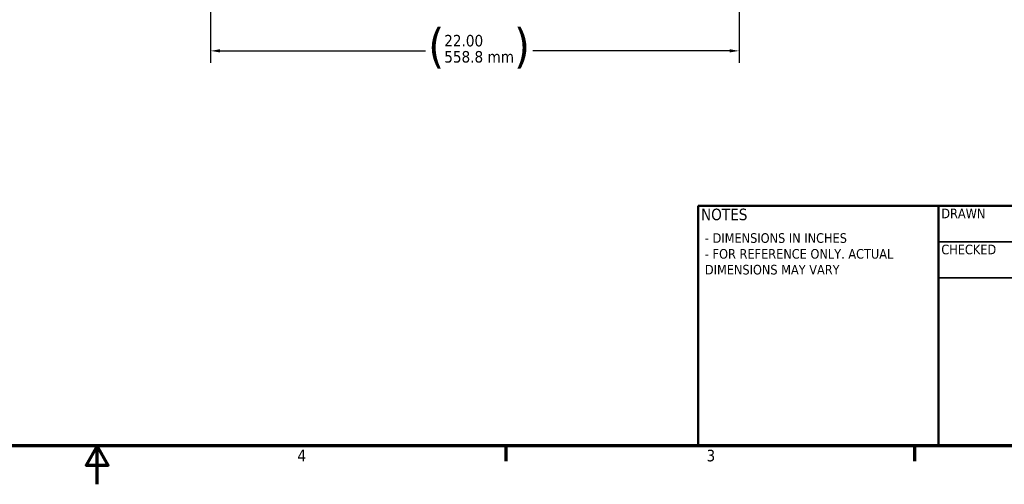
# Model space of a CAD drawing. Header units: inches. Extents: x 0 to 136, y 2 to 86.
# Tile 35 of 61: x 65 to 106, y 2 to 22. Entities that reach past the tile are written whole.
import ezdxf
from ezdxf.enums import TextEntityAlignment as Align

# ---------------------------------------------------------------- set-up
doc = ezdxf.new("R2010")
doc.units = ezdxf.units.IN
doc.header["$LTSCALE"] = 4
doc.header["$MEASUREMENT"] = 0
for name, color, linetype, lineweight in [('Border (ANSI)', 7, 'Continuous', 70), ('Dimension (ANSI)', 7, 'Continuous', 25), ('Symbol (ANSI)', 7, 'Continuous', 25), ('Title (ANSI)', 7, 'Continuous', 50)]:
    doc.layers.add(name, color=color, linetype=linetype, lineweight=lineweight)
doc.styles.add('Dimension Text', font='tahoma.ttf')
doc.styles.add('Dimension Text (ANSI)', font='tahoma.ttf')
doc.styles.add('Note Text (ANSI)', font='tahoma.ttf')
doc.styles.get("Standard").update_dxf_attribs({"font": 'tahoma.ttf'})
doc.styles.add('Text Style38', font='tahoma.ttf')
doc.dimstyles.new('Dual Dimension', dxfattribs={"dimscale": 4, "dimtxt": 0.12, "dimasz": 0.098425, "dimexe": 0.125, "dimexo": 0.0625, "dimgap": 0.031496, "dimtad": 0, "dimtih": 1, "dimtoh": 1, "dimrnd": 1e-08, "dimzin": 4, "dimdsep": 46, "dimtxsty": 'Dimension Text (ANSI)', "dimcen": 0.09, "dimdle": 0.393701, "dimclrd": 256, "dimclre": 256, "dimclrt": 256, "dimadec": 0, "dimazin": 1, "dimtfac": 1, "dimtofl": 0, "dimtmove": 0, "dimatfit": 3, "dimfxl": 1, "dimtolj": 1, "dimtzin": 4, "dimlwd": -1, "dimlwe": -1, "dimarcsym": 0})

# ---------------------------------------------------------------- blocks, each defined once
blk = doc.blocks.new('Borders Default Border')
at = {"layer": 'Border (ANSI)'}
for p, q in [((21.25, 1), (21.25, 0.84)), ((25.5, 1), (25.5, 0.84))]:
    blk.add_line(p, q, dxfattribs=at)
at = {"layer": 'Border (ANSI)', "flags": 128}
for points in [[(0.5, 1), (0.5, 21), (33.5, 21), (33.5, 1), (0.5, 1)], [(17, 0.6), (17, 1), (16.885, 0.8), (17.115, 0.8), (17, 1)]]:
    blk.add_lwpolyline(points, dxfattribs=at)
at = {"layer": 'Border (ANSI)', "char_height": 0.12, "attachment_point": 7, "style": 'Dimension Text'}
for s, insert in [('4', (19.083, 0.84)), ('3', (23.338, 0.837))]:
    blk.add_mtext(s, dxfattribs=dict(at, insert=insert))
blk = doc.blocks.new('Title Blocks ECS Standard w Comments')
at = {"layer": 'Title (ANSI)'}
for p, q in [((2.182, 4.756), (2.182, 7.256)), ((2.182, 7.256), (4.682, 7.256)), ((4.682, 7.256), (4.682, 4.756)), ((12.432, 7.256), (4.682, 7.256)), ((4.682, 7.256), (4.682, 4.756)), ((4.682, 4.756), (2.182, 4.756)), ((4.682, 4.756), (12.432, 4.756))]:
    blk.add_line(p, q, dxfattribs=at)
at = {"layer": 'Title (ANSI)', "lineweight": 35}
for p, q in [((4.682, 6.881), (7.432, 6.881)), ((4.682, 6.506), (7.432, 6.506))]:
    blk.add_line(p, q, dxfattribs=at)
at = {"layer": 'Title (ANSI)', "style": 'Text Style38'}
for s, p in [('DRAWN', (4.712, 7.226)), ('CHECKED', (4.712, 6.851))]:
    blk.add_text(s, height=0.1, dxfattribs=at).set_placement(p, align=Align.TOP_LEFT)
at = {"layer": 'Title (ANSI)', "insert": (2.212, 7.226), "char_height": 0.12, "attachment_point": 1, "style": 'Note Text (ANSI)'}
blk.add_mtext('\\fTahoma|b0|i0;NOTES', dxfattribs=at)
at = {"layer": 'Title (ANSI)', "lineweight": 30, "flags": 63}
for tag, p in [('CREATION_DATE', (6.462, 6.911)), ('CHECKED_BY', (4.712, 6.536)), ('CHECKED_DATE', (6.462, 6.536)), ('AUTHOR', (4.712, 6.911))]:
    blk.add_attdef(tag, text='', height=0.125, dxfattribs=at).set_placement(p, align=Align.BOTTOM_LEFT)
for tag, p in [('COMPANY', (9.932, 6.946)), ('<DRAWING_NUMBER>', (10.682, 5.4)), ('Sheet_Size', (7.807, 5.381)), ('REVISION_NUMBER', (8.557, 5.381))]:
    blk.add_attdef(tag, text='', height=0.24, dxfattribs=at).set_placement(p, align=Align.MIDDLE_CENTER)
for tag, height, p in [('COMMENTS', 0.12, (2.212, 7.006)), ('DESCRIPTION', 0.125, (8.962, 6.386))]:
    blk.add_attdef(tag, text='', height=height, dxfattribs=at).set_placement(p, align=Align.TOP_LEFT)
blk.add_attdef('PART_NUMBER', text='', height=0.24, dxfattribs=at).set_placement((7.462, 6.223), align=Align.MIDDLE_LEFT)
blk.add_attdef('Initial_View_Scale', text='', height=0.12, dxfattribs=at).set_placement((8.522, 4.786), align=Align.BOTTOM_RIGHT)
blk = doc.blocks.new('*D11')
at = {"layer": 'Defpoints', "color": 0, "transparency": 16777216}
for p in [(72.712, 29.13), (94.712, 29.13), (72.712, 20.45)]:
    blk.add_point(p, dxfattribs=at)
at = {"layer": 'Dimension (ANSI)', "transparency": 16777216}
for p, q in [((72.712, 28.88), (72.712, 19.95)), ((94.712, 28.88), (94.712, 19.95)), ((73.106, 20.45), (81.659, 20.45)), ((94.318, 20.45), (86.121, 20.45))]:
    blk.add_line(p, q, dxfattribs=at)
for points in [[(73.106, 20.516), (73.106, 20.385), (72.712, 20.45)], [(94.318, 20.516), (94.318, 20.385), (94.712, 20.45)]]:
    blk.add_solid(points, dxfattribs=at)
at = {"layer": 'Dimension (ANSI)', "transparency": 16777216, "insert": (83.89, 21.402), "char_height": 0.48, "attachment_point": 2, "style": 'Dimension Text (ANSI)'}
blk.add_mtext('\\A1;{\\H3.0x;(}\\S22.00^ 558.8 mm;{\\H3.0x;)}', dxfattribs=at)

msp = doc.modelspace()

# ---------------------------------------------------------------- block references
at = {"xscale": 4, "yscale": 4, "zscale": 4}
for name, p in [('Borders Default Border', (0, 0)), ('Title Blocks ECS Standard w Comments', (84.273, -15.025))]:
    msp.add_blockref(name, p, dxfattribs=at)

# ---------------------------------------------------------------- texts
at = {"layer": 'Symbol (ANSI)', "insert": (93.284, 12.856), "char_height": 0.4, "width": 9.27845, "attachment_point": 1, "line_spacing_factor": 0.987884, "style": 'Note Text (ANSI)'}
msp.add_mtext('\\fTahoma|b0|i0;{\\H0.4000;- DIMENSIONS IN INCHES\\P}\\fTahoma|b0|i0;{\\H0.4000;- FOR REFERENCE ONLY. ACTUAL \\PDIMENSIONS MAY VARY}', dxfattribs=at)

# ---------------------------------------------------------------- dimensions: what is measured, and where the dimension line sits
at = {"layer": 'Dimension (ANSI)'}
dim = msp.add_linear_dim(base=(72.712, 20.45), p1=(94.712, 29.13), p2=(72.712, 29.13), angle=180, text='{\\H3.0x;(}\\S<>^ 558.8 mm;{\\H3.0x;)}', dimstyle='Dual Dimension', override={"dimgap": 0.031496, "dimtih": 0, "dimtoh": 0, "dimdec": 2, "dimpost": '\\X', "dimtol": 0, "dimlim": 0, "dimtp": 0, "dimtm": 0, "dimtdec": 2, "dimatfit": 1}, dxfattribs=at)
dim.commit()
dim.dimension.update_dxf_attribs({"geometry": '*D11', "text_midpoint": (83.89, 20.45), "dimtype": 160})

doc.saveas('drawing.dxf')
